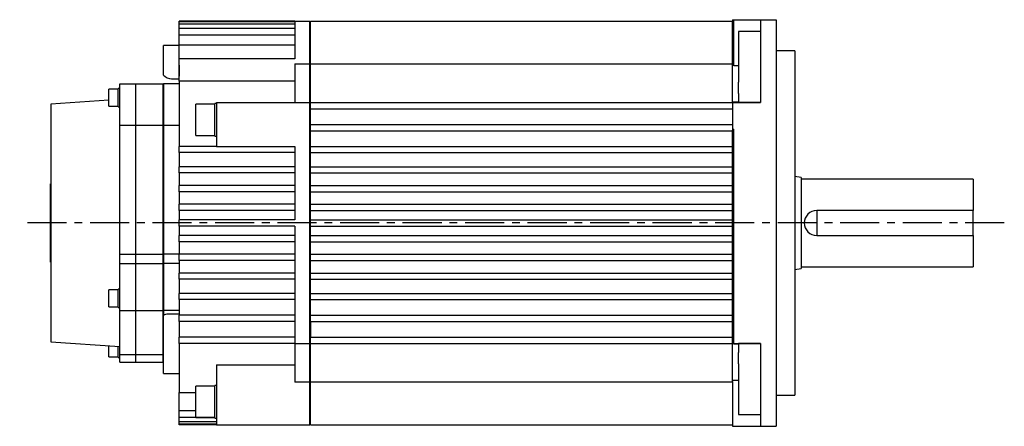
# Model space of a CAD drawing. Extents: x -459 to 632, y -334 to 295.
# Tile 3 of 4: x -242 to 73, y 165 to 295. Entities that reach past the tile are written whole.
import ezdxf

# ---------------------------------------------------------------- set-up
doc = ezdxf.new("R2010")
doc.units = 0
doc.linetypes.add('CENTER', pattern=[2, 1.25, -0.25, 0.25, -0.25])
doc.layers.add('CENTER', color=6, linetype='CENTER')
doc.layers.add('OUTLINE', color=7, linetype='CONTINUOUS')

msp = doc.modelspace()

# ---------------------------------------------------------------- linework, layer by layer
at = {"layer": 'CENTER', "ltscale": 10}
msp.add_line((73, 230.13), (-242, 230.13), dxfattribs=at)
at = {"layer": 'OUTLINE'}
for p, q in [((-191, 294.44), (-191, 294.63)), ((-154, 294.63), (-191, 294.63)), ((-191, 293.68), (-191, 294.44)), ((-154, 294.44), (-191, 294.44)), ((-191, 292.35), (-191, 293.68)), ((-154, 293.68), (-191, 293.68)), ((-154, 294.63), (-149.2, 294.63)), ((-154, 294.63), (-154, 282.61)), ((-149.2, 281), (-149.2, 294.63)), ((-149.2, 294.43), (-149, 294.43)), ((-149, 281), (-149, 294.63)), ((-149, 294.63), (-14, 294.63)), ((-14, 295.13), (-13.5, 295.13)), ((-14, 295.13), (-14, 294.63)), ((-14, 281), (-14, 294.63)), ((-13.5, 293.63), (-14, 293.63)), ((-13.5, 295.13), (-5, 295.13)), ((-13.5, 280.41), (-13.5, 295.13)), ((-5, 295.13), (0, 295.13)), ((-5, 295.13), (-5, 288.47)), ((0, 295.13), (0, 272.38)), ((-191, 290.2), (-191, 292.35)), ((-154, 292.35), (-191, 292.35)), ((-191, 286.96), (-191, 290.2)), ((-154, 290.2), (-191, 290.2)), ((-12, 291.39), (-12, 275.11)), ((-5, 291.39), (-12, 291.39)), ((-196, 286.91), (-196, 286.92)), ((-191, 286.92), (-196, 286.92)), ((-196, 280.91), (-196, 286.91)), ((-191, 280.61), (-191, 286.96)), ((-154, 286.96), (-191, 286.96)), ((-5, 288.47), (-5, 272.38)), ((6, 285.13), (0, 285.13)), ((6, 285.13), (6, 175.13)), ((-196, 277.93), (-196, 280.91)), ((-191, 275.49), (-191, 282.61)), ((-154, 282.61), (-191, 282.61)), ((-191, 280.61), (-191, 277.12)), ((-154, 281), (-149.2, 281)), ((-154, 281), (-154, 268.63)), ((-149.2, 268.63), (-149.2, 281)), ((-149.2, 280.9), (-149, 280.9)), ((-149, 268.63), (-149, 281)), ((-149, 281), (-14, 281)), ((-14, 268.91), (-14, 281)), ((-12, 280.41), (-13.5, 280.41)), ((-196, 277.37), (-196, 277.93)), ((-210, 261.43), (-210, 274.63)), ((-210, 274.63), (-205, 274.63)), ((-205, 274.63), (-205, 261.43)), ((-204.9, 274.63), (-204.9, 261.43)), ((-204.9, 274.63), (-196.1, 274.63)), ((-196.1, 261.43), (-196.1, 274.63)), ((-196, 274.63), (-196, 261.43)), ((-191, 274.63), (-196, 274.63)), ((-193.41, 276.18), (-191, 276.18)), ((-191, 275.49), (-191, 254.63)), ((-154, 275.49), (-191, 275.49)), ((-12, 271.5), (-12, 275.11)), ((-213.45, 270.2), (-213.45, 272.95)), ((-210.45, 272.95), (-213.45, 272.95)), ((-210.45, 270.2), (-210.45, 273.15)), ((-210, 273.15), (-210.45, 273.15)), ((-12, 271.5), (-12, 268.71)), ((-5, 272.38), (-5, 268.63)), ((0, 272.38), (0, 187.88)), ((-213.45, 269.39), (-232, 268.13)), ((-232, 268.13), (-232, 192.13)), ((-213.45, 267.45), (-213.45, 270.2)), ((-210.45, 267.25), (-210.45, 270.2)), ((-204.9, 270.63), (-205, 270.63)), ((-196, 270.63), (-196.1, 270.63)), ((-185.6, 258.13), (-185.6, 268.13)), ((-179.6, 268.13), (-185.6, 268.13)), ((-179.6, 257.88), (-179.6, 268.38)), ((-179, 268.38), (-179.6, 268.38)), ((-179, 268.63), (-149.2, 268.63)), ((-179, 268.63), (-179, 254.63)), ((-149.2, 191.63), (-149.2, 268.63)), ((-149.2, 268.43), (-149, 268.43)), ((-149, 266.63), (-149, 268.63)), ((-149, 268.63), (-14, 268.63)), ((-14, 268.91), (-12, 268.91)), ((-14, 268.91), (-14, 268.63)), ((-14, 268.63), (-5, 268.63)), ((-14, 268.63), (-14, 260.13)), ((-5, 268.71), (-12, 268.71)), ((-213.45, 267.45), (-210.45, 267.45)), ((-210.45, 267.25), (-210, 267.25)), ((-149, 261.63), (-149, 266.63)), ((-149, 266.63), (-14, 266.63)), ((-149, 261.63), (-14, 261.63)), ((-149, 259.63), (-149, 261.63)), ((-210, 220.13), (-210, 261.43)), ((-210, 261.43), (-205, 261.43)), ((-205, 261.43), (-205, 220.13)), ((-204.9, 261.43), (-204.9, 220.13)), ((-204.9, 261.43), (-196.1, 261.43)), ((-196.1, 220.13), (-196.1, 261.43)), ((-196, 261.43), (-196, 220.13)), ((-196, 261.43), (-191, 261.43)), ((-149, 254.63), (-149, 259.63)), ((-149, 259.63), (-14, 259.63)), ((-14, 260.13), (-14, 259.85)), ((-14, 260.13), (-13.5, 260.13)), ((-14, 259.63), (-14, 259.85)), ((-14, 259.63), (-14, 259.28)), ((-14, 254.63), (-14, 259.28)), ((-13.5, 191.63), (-13.5, 260.13)), ((-185.6, 258.13), (-179.6, 258.13)), ((-179.6, 257.88), (-179, 257.88)), ((-14, 256.13), (-13.5, 256.13)), ((-191, 252.63), (-191, 254.63)), ((-179, 254.63), (-191, 254.63)), ((-191, 252.63), (-191, 248.13)), ((-154, 252.63), (-191, 252.63)), ((-179, 254.63), (-154, 254.63)), ((-154, 254.63), (-154, 231.13)), ((-149, 252.63), (-149, 254.63)), ((-149, 254.63), (-14, 254.63)), ((-149, 248.13), (-149, 252.63)), ((-149, 252.63), (-14, 252.63)), ((-14, 252.63), (-14, 254.63)), ((-14, 248.13), (-14, 252.63)), ((-191, 246.13), (-191, 248.13)), ((-154, 248.13), (-191, 248.13)), ((-191, 246.13), (-191, 242.13)), ((-154, 246.13), (-191, 246.13)), ((-149, 246.13), (-149, 248.13)), ((-149, 248.13), (-14, 248.13)), ((-149, 242.13), (-149, 246.13)), ((-149, 246.13), (-14, 246.13)), ((-14, 246.13), (-14, 248.13)), ((-14, 242.13), (-14, 246.13)), ((-232.1, 217.63), (-232.1, 242.63)), ((-232.1, 242.63), (-232, 242.63)), ((8, 244.63), (6, 244.96)), ((8, 244.63), (8, 215.63)), ((63, 244.13), (8, 244.13)), ((63, 244.13), (63, 234.13)), ((-191, 240.13), (-191, 242.13)), ((-154, 242.13), (-191, 242.13)), ((-191, 240.13), (-191, 236.13)), ((-154, 240.13), (-191, 240.13)), ((-149, 242.13), (-14, 242.13)), ((-149, 240.13), (-149, 242.13)), ((-149, 236.13), (-149, 240.13)), ((-149, 240.13), (-14, 240.13)), ((-14, 240.13), (-14, 242.13)), ((-14, 236.13), (-14, 240.13)), ((-191, 234.13), (-191, 236.13)), ((-154, 236.13), (-191, 236.13)), ((-191, 234.13), (-191, 231.13)), ((-154, 234.13), (-191, 234.13)), ((-149, 234.13), (-149, 236.13)), ((-149, 236.13), (-14, 236.13)), ((-149, 231.13), (-149, 234.13)), ((-149, 234.13), (-14, 234.13)), ((-14, 234.13), (-14, 236.13)), ((-14, 231.13), (-14, 234.13)), ((13, 234.13), (13, 226.13)), ((63, 234.13), (13, 234.13)), ((63, 226.13), (63, 234.13)), ((-191, 229.13), (-191, 231.13)), ((-154, 231.13), (-191, 231.13)), ((-149, 229.13), (-149, 231.13)), ((-149, 231.13), (-14, 231.13)), ((-14, 229.13), (-14, 231.13)), ((-191, 229.13), (-191, 226.13)), ((-154, 229.13), (-191, 229.13)), ((-154, 229.13), (-154, 191.63)), ((-149, 226.13), (-149, 229.13)), ((-149, 229.13), (-14, 229.13)), ((-14, 226.13), (-14, 229.13)), ((-191, 224.13), (-191, 226.13)), ((-154, 226.13), (-191, 226.13)), ((-191, 224.13), (-191, 220.13)), ((-154, 224.13), (-191, 224.13)), ((-149, 224.13), (-149, 226.13)), ((-149, 226.13), (-14, 226.13)), ((-149, 220.13), (-149, 224.13)), ((-149, 224.13), (-14, 224.13)), ((-14, 224.13), (-14, 226.13)), ((-14, 220.13), (-14, 224.13)), ((13, 226.13), (63, 226.13)), ((63, 226.13), (63, 216.13)), ((-232.1, 217.63), (-232, 217.63)), ((-210, 217.13), (-210, 220.13)), ((-210, 220.13), (-205, 220.13)), ((-205, 220.13), (-205, 217.13)), ((-204.9, 220.13), (-204.9, 217.13)), ((-204.9, 220.13), (-196.1, 220.13)), ((-196.1, 217.13), (-196.1, 220.13)), ((-196, 220.13), (-196, 217.13)), ((-191, 220.13), (-196, 220.13)), ((-191, 218.13), (-191, 220.13)), ((-154, 220.13), (-191, 220.13)), ((-191, 218.13), (-191, 214.13)), ((-154, 218.13), (-191, 218.13)), ((-149, 218.13), (-149, 220.13)), ((-149, 220.13), (-14, 220.13)), ((-149, 214.13), (-149, 218.13)), ((-149, 218.13), (-14, 218.13)), ((-14, 218.13), (-14, 220.13)), ((-14, 214.13), (-14, 218.13)), ((-210, 202.13), (-210, 217.13)), ((-210, 217.13), (-205, 217.13)), ((-205, 217.13), (-205, 202.13)), ((-204.9, 217.13), (-204.9, 202.13)), ((-204.9, 217.13), (-196.1, 217.13)), ((-196.1, 202.13), (-196.1, 217.13)), ((-196, 217.13), (-196, 202.13)), ((-191, 217.13), (-196, 217.13)), ((6, 215.3), (8, 215.63)), ((8, 216.13), (63, 216.13)), ((-191, 212.13), (-191, 214.13)), ((-154, 214.13), (-191, 214.13)), ((-191, 212.13), (-191, 207.63)), ((-154, 212.13), (-191, 212.13)), ((-149, 214.13), (-14, 214.13)), ((-149, 212.13), (-149, 214.13)), ((-149, 207.63), (-149, 212.13)), ((-149, 212.13), (-14, 212.13)), ((-14, 212.13), (-14, 214.13)), ((-14, 207.63), (-14, 212.13)), ((-213.45, 203.3), (-213.45, 208.8)), ((-210.45, 208.8), (-213.45, 208.8)), ((-210.45, 203.1), (-210.45, 209)), ((-210, 209), (-210.45, 209)), ((-191, 205.63), (-191, 207.63)), ((-154, 207.63), (-191, 207.63)), ((-191, 205.63), (-191, 200.63)), ((-154, 205.63), (-191, 205.63)), ((-149, 207.63), (-14, 207.63)), ((-149, 205.63), (-149, 207.63)), ((-149, 200.63), (-149, 205.63)), ((-149, 205.63), (-14, 205.63)), ((-14, 205.63), (-14, 207.63)), ((-14, 200.63), (-14, 205.63)), ((-213.45, 203.3), (-210.45, 203.3)), ((-210.45, 203.1), (-210, 203.1)), ((-210, 188.13), (-210, 202.13)), ((-210, 202.13), (-205, 202.13)), ((-205, 202.13), (-205, 188.13)), ((-204.9, 202.13), (-204.9, 188.13)), ((-204.9, 202.13), (-196.1, 202.13)), ((-196.1, 188.13), (-196.1, 202.13)), ((-196, 202.13), (-196, 200.59)), ((-191, 202.13), (-196, 202.13)), ((-196, 200.4), (-196, 200.69)), ((-196, 197.44), (-196, 200.4)), ((-191, 200.98), (-194.58, 200.98)), ((-191, 198.63), (-191, 200.63)), ((-154, 200.63), (-191, 200.63)), ((-191, 198.63), (-191, 193.63)), ((-154, 198.63), (-191, 198.63)), ((-149, 200.63), (-14, 200.63)), ((-149, 198.63), (-149, 200.63)), ((-149, 198.63), (-149, 193.63)), ((-149, 198.63), (-14, 198.63)), ((-14, 198.63), (-14, 200.63)), ((-14, 193.63), (-14, 198.63)), ((-196, 182.32), (-196, 197.44)), ((-191, 191.63), (-191, 193.63)), ((-154, 193.63), (-191, 193.63)), ((-149, 193.63), (-14, 193.63)), ((-149, 191.63), (-149, 193.63)), ((-14, 191.63), (-14, 193.63)), ((-232, 192.13), (-210, 190.63)), ((-213.45, 187.31), (-213.45, 190.86)), ((-210.45, 187.11), (-210.45, 190.66)), ((-205, 189.63), (-204.9, 189.63)), ((-196.1, 189.63), (-196, 189.63)), ((-191, 191.63), (-191, 175.91)), ((-154, 191.63), (-191, 191.63)), ((-154, 191.63), (-154, 179.26)), ((-154, 191.63), (-149.2, 191.63)), ((-149.2, 191.83), (-149, 191.83)), ((-149.2, 179.26), (-149.2, 191.63)), ((-149, 179.26), (-149, 191.63)), ((-149, 191.63), (-14, 191.63)), ((-14, 179.47), (-14, 191.63)), ((-13.5, 191.35), (-13.5, 191.63)), ((-13.5, 191.63), (-5, 191.63)), ((-12, 191.35), (-13.5, 191.35)), ((-12, 191.55), (-12, 188.75)), ((-5, 191.55), (-12, 191.55)), ((-5, 191.63), (-5, 187.88)), ((-213.45, 187.31), (-210.45, 187.31)), ((-210.45, 187.11), (-210, 187.11)), ((-210, 185.63), (-210, 188.13)), ((-210, 188.13), (-205, 188.13)), ((-205, 188.13), (-205, 185.63)), ((-204.9, 188.13), (-204.9, 185.63)), ((-204.9, 188.13), (-196.1, 188.13)), ((-196.1, 185.63), (-196.1, 188.13)), ((-12, 185.15), (-12, 188.75)), ((-5, 187.88), (-5, 171.79)), ((0, 187.88), (0, 165.13)), ((-210, 185.63), (-205, 185.63)), ((-204.9, 185.63), (-196.1, 185.63)), ((-179, 184.76), (-179, 165.63)), ((-179, 184.76), (-154, 184.76)), ((-12, 185.15), (-12, 168.86)), ((-196, 182), (-196, 182.32)), ((-196, 182), (-191, 182)), ((-14, 179.85), (-12, 179.85)), ((-185.6, 167.97), (-185.6, 177.97)), ((-179.6, 177.97), (-185.6, 177.97)), ((-179.6, 167.72), (-179.6, 178.22)), ((-179, 178.22), (-179.6, 178.22)), ((-149.2, 179.26), (-154, 179.26)), ((-149.2, 179.35), (-149, 179.35)), ((-149.2, 165.63), (-149.2, 179.26)), ((-149, 165.63), (-149, 179.26)), ((-14, 179.26), (-149, 179.26)), ((-14, 179.47), (-14, 165.13)), ((-191, 170.06), (-191, 175.91)), ((-191, 175.91), (-185.6, 175.91)), ((0, 175.13), (6, 175.13)), ((-5, 171.79), (-5, 165.13)), ((-191, 167.91), (-191, 170.06)), ((-185.6, 170.06), (-191, 170.06)), ((-191, 166.57), (-191, 167.91)), ((-179.6, 167.91), (-191, 167.91)), ((-185.6, 167.97), (-179.6, 167.97)), ((-179.6, 167.72), (-179, 167.72)), ((-12, 168.86), (-5, 168.86)), ((-191, 165.82), (-191, 166.57)), ((-179, 166.57), (-191, 166.57)), ((-191, 165.63), (-191, 165.82)), ((-179, 165.82), (-191, 165.82)), ((-179, 165.63), (-191, 165.63)), ((-179, 165.63), (-149.2, 165.63)), ((-149.2, 165.83), (-149, 165.83)), ((-149, 165.63), (-14, 165.63)), ((-14, 165.13), (-5, 165.13)), ((-5, 165.13), (0, 165.13))]:
    msp.add_line(p, q, dxfattribs=at)
for centre, radius, start, end in [((-192.9, 280.7), 4.55, 226.968, 263.5316), ((13, 230.13), 4, 90, 270), ((-194.42, 196.43), 4.55, 92.063, 110.3568)]:
    msp.add_arc(centre, radius, start, end, dxfattribs=at)

doc.saveas('drawing.dxf')
